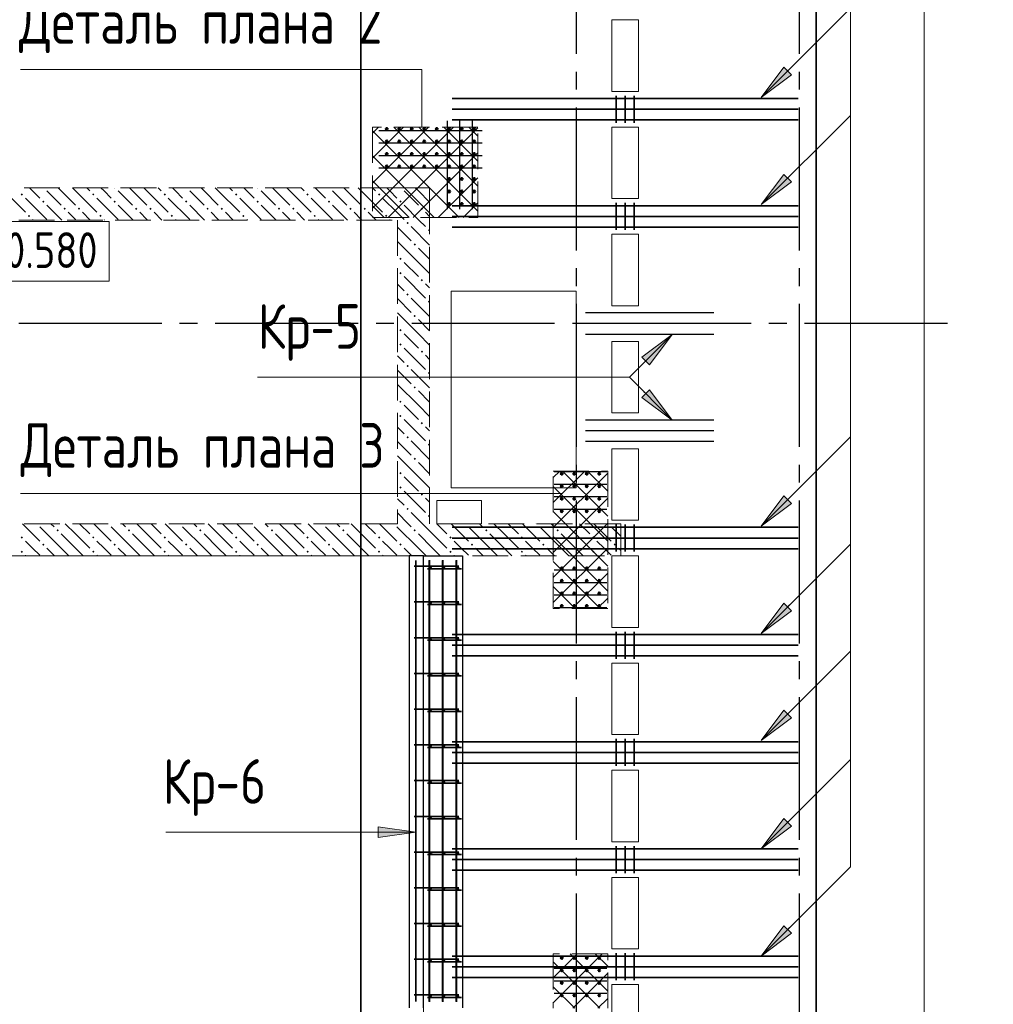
# Model space of a CAD drawing. Header units: millimetres. Extents: x 0 to 23859, y 0 to 29700.
# Tile 5 of 6: x 8465 to 13917, y 18480 to 23991. Entities that reach past the tile are written whole.
import ezdxf

# ---------------------------------------------------------------- set-up
doc = ezdxf.new("R2010")
doc.units = ezdxf.units.MM
doc.linetypes.add('______2', pattern=[270, 200, -70])
doc.linetypes.add('______5', pattern=[1100, 800, -100, 100, -100])
for name, color, linetype, lineweight, true_color in [('S1 Стержни арматуры фон', 7, '______2', 13, 0xa0a0a0), ('Вспомогательная арматура', 7, 'Continuous', 18, 0x656565), ('Поперечная арматура', 7, 'Continuous', 18, 0x5a2814), ('Поперечное армирование AW фон', 7, '______2', 13, 0xa0a0a0)]:
    doc.layers.add(name, color=color, linetype=linetype, lineweight=lineweight, true_color=true_color)
for name, color, linetype, lineweight in [('Standard', 7, 'Continuous', 25), ('Высотные отметки', 7, 'Continuous', 25), ('ЖБ Балка Вышележаща', 7, 'Continuous', 35), ('ЖБ Балка Нижележащая', 7, 'Continuous', 35), ('ЖБ Перекрытие верхний уровень', 7, 'Continuous', 35), ('ЖБ Стена верхний уровень', 7, 'Continuous', 35), ('Оси', 40, '______5', 18), ('Позиционная метка номер позиции', 7, 'Continuous', 13), ('Примечания', 7, 'Continuous', 25), ('Ребро вкладыша арматура S1', 7, 'Continuous', 25)]:
    doc.layers.add(name, color=color, linetype=linetype, lineweight=lineweight)
doc.styles.add('GOST 2.304-81', font='txt')

msp = doc.modelspace()

# ---------------------------------------------------------------- hatches: boundary and pattern name
at = {"layer": 'ЖБ Стена верхний уровень', "linetype": 'Continuous', "lineweight": 18, "transparency": 33554687}
for points in [[(8600.3, 23050), (8597, 23046.6), (8593.6, 23050)], [(9000.3, 23050), (8997, 23046.6), (8993.6, 23050)], [(9400.3, 23050), (9397, 23046.6), (9393.6, 23050)], [(9800.3, 23050), (9797, 23046.6), (9793.6, 23050)], [(10200.3, 23050), (10197, 23046.6), (10193.6, 23050)], [(10600.3, 23050), (10597, 23046.6), (10593.6, 23050)], [(8470.5, 23013.1), (8477, 23019.6), (8483.5, 23013.1), (8477, 23006.6)], [(8870.5, 23013.1), (8877, 23019.6), (8883.5, 23013.1), (8877, 23006.6)], [(9270.5, 23013.1), (9277, 23019.6), (9283.5, 23013.1), (9277, 23006.6)], [(9670.5, 23013.1), (9677, 23019.6), (9683.5, 23013.1), (9677, 23006.6)], [(10070.5, 23013.1), (10077, 23019.6), (10083.5, 23013.1), (10077, 23006.6)], [(10470.5, 23013.1), (10477, 23019.6), (10483.5, 23013.1), (10477, 23006.6)], [(8590.5, 22973.1), (8597, 22979.6), (8603.4, 22973.1), (8597, 22966.6)], [(8710.5, 22933.1), (8716.9, 22939.6), (8723.4, 22933.1), (8716.9, 22926.6)], [(8790.5, 22933.1), (8797, 22939.6), (8803.4, 22933.1), (8797, 22926.6)], [(8990.5, 22973.1), (8997, 22979.6), (9003.4, 22973.1), (8997, 22966.6)], [(9110.5, 22933.1), (9116.9, 22939.6), (9123.4, 22933.1), (9116.9, 22926.6)], [(9190.5, 22933.1), (9197, 22939.6), (9203.4, 22933.1), (9197, 22926.6)], [(9390.5, 22973.1), (9397, 22979.6), (9403.4, 22973.1), (9397, 22966.6)], [(9510.5, 22933.1), (9516.9, 22939.6), (9523.4, 22933.1), (9516.9, 22926.6)], [(9590.5, 22933.1), (9597, 22939.6), (9603.4, 22933.1), (9597, 22926.6)], [(9790.5, 22973.1), (9797, 22979.6), (9803.4, 22973.1), (9797, 22966.6)], [(9910.5, 22933.1), (9916.9, 22939.6), (9923.4, 22933.1), (9916.9, 22926.6)], [(9990.5, 22933.1), (9997, 22939.6), (10003.4, 22933.1), (9997, 22926.6)], [(10190.5, 22973.1), (10197, 22979.6), (10203.4, 22973.1), (10197, 22966.6)], [(10310.5, 22933.1), (10316.9, 22939.6), (10323.4, 22933.1), (10316.9, 22926.6)], [(10390.5, 22933.1), (10397, 22939.6), (10403.4, 22933.1), (10397, 22926.6)], [(10590.5, 22973.1), (10597, 22979.6), (10603.4, 22973.1), (10597, 22966.6)], [(10710.5, 22933.1), (10716.9, 22939.6), (10723.4, 22933.1), (10716.9, 22926.6)], [(8510.5, 22893.1), (8516.9, 22899.6), (8523.4, 22893.1), (8516.9, 22886.6)], [(8910.5, 22893.1), (8916.9, 22899.6), (8923.4, 22893.1), (8916.9, 22886.6)], [(9310.5, 22893.1), (9316.9, 22899.6), (9323.4, 22893.1), (9316.9, 22886.6)], [(9710.5, 22893.1), (9716.9, 22899.6), (9723.4, 22893.1), (9716.9, 22886.6)], [(10110.5, 22893.1), (10116.9, 22899.6), (10123.4, 22893.1), (10116.9, 22886.6)], [(10510.5, 22893.1), (10516.9, 22899.6), (10523.4, 22893.1), (10516.9, 22886.6)], [(10630.5, 22853.1), (10637, 22859.6), (10643.5, 22853.1), (10637, 22846.6)], [(10750.5, 22813.1), (10757, 22819.6), (10760, 22816.6), (10760, 22809.7), (10757, 22806.6)], [(10670.5, 22733.1), (10677, 22739.6), (10683.5, 22733.1), (10677, 22726.6)], [(10590.5, 22653.1), (10597, 22659.6), (10603.4, 22653.1), (10597, 22646.6)], [(10590.5, 22573.1), (10597, 22579.6), (10603.4, 22573.1), (10597, 22566.6)], [(10710.5, 22533.1), (10716.9, 22539.6), (10723.4, 22533.1), (10716.9, 22526.6)], [(10630.5, 22453.1), (10637, 22459.6), (10643.5, 22453.1), (10637, 22446.6)], [(10750.5, 22413.1), (10757, 22419.6), (10760, 22416.6), (10760, 22409.7), (10757, 22406.6)], [(10670.5, 22333.1), (10677, 22339.6), (10683.5, 22333.1), (10677, 22326.6)], [(10590.5, 22253.1), (10597, 22259.6), (10603.4, 22253.1), (10597, 22246.6)], [(10590.5, 22173.1), (10597, 22179.6), (10603.4, 22173.1), (10597, 22166.6)], [(10710.5, 22133.1), (10716.9, 22139.6), (10723.4, 22133.1), (10716.9, 22126.6)], [(10630.5, 22053.1), (10637, 22059.6), (10643.5, 22053.1), (10637, 22046.6)], [(10750.5, 22013.1), (10757, 22019.6), (10760, 22016.6), (10760, 22009.7), (10757, 22006.6)], [(10670.5, 21933.1), (10677, 21939.6), (10683.5, 21933.1), (10677, 21926.6)], [(10590.5, 21853.1), (10597, 21859.6), (10603.4, 21853.1), (10597, 21846.6)], [(10590.5, 21773.1), (10597, 21779.6), (10603.4, 21773.1), (10597, 21766.6)], [(10710.5, 21733.1), (10716.9, 21739.6), (10723.4, 21733.1), (10716.9, 21726.6)], [(10630.5, 21653.1), (10637, 21659.6), (10643.5, 21653.1), (10637, 21646.6)], [(10750.5, 21613.1), (10757, 21619.6), (10760, 21616.6), (10760, 21609.7), (10757, 21606.6)], [(10670.5, 21533.1), (10677, 21539.6), (10683.5, 21533.1), (10677, 21526.6)], [(10590.5, 21453.1), (10597, 21459.6), (10603.4, 21453.1), (10597, 21446.6)], [(10590.5, 21373.1), (10597, 21379.6), (10603.4, 21373.1), (10597, 21366.6)], [(10710.5, 21333.1), (10716.9, 21339.6), (10723.4, 21333.1), (10716.9, 21326.6)], [(10630.5, 21253.1), (10637, 21259.6), (10643.5, 21253.1), (10637, 21246.6)], [(10750.5, 21213.1), (10757, 21219.6), (10760, 21216.6), (10760, 21209.7), (10757, 21206.6)], [(8560.3, 21170), (8557, 21166.6), (8553.6, 21170)], [(8960.3, 21170), (8957, 21166.6), (8953.6, 21170)], [(9360.3, 21170), (9357, 21166.6), (9353.6, 21170)], [(9760.3, 21170), (9757, 21166.6), (9753.6, 21170)], [(10160.3, 21170), (10157, 21166.6), (10153.6, 21170)], [(10560.3, 21170), (10557, 21166.6), (10553.6, 21170)], [(10960.3, 21170), (10957, 21166.6), (10953.6, 21170)], [(11360.3, 21170), (11357, 21166.6), (11353.6, 21170)], [(11760.3, 21170), (11757, 21166.6), (11753.6, 21170)], [(8670.5, 21133.1), (8677, 21139.6), (8683.5, 21133.1), (8677, 21126.6)], [(9070.5, 21133.1), (9077, 21139.6), (9083.5, 21133.1), (9077, 21126.6)], [(9470.5, 21133.1), (9477, 21139.6), (9483.5, 21133.1), (9477, 21126.6)], [(9870.5, 21133.1), (9877, 21139.6), (9883.5, 21133.1), (9877, 21126.6)], [(10270.5, 21133.1), (10277, 21139.6), (10283.5, 21133.1), (10277, 21126.6)], [(10670.5, 21133.1), (10677, 21139.6), (10683.5, 21133.1), (10677, 21126.6)], [(11070.5, 21133.1), (11077, 21139.6), (11083.5, 21133.1), (11077, 21126.6)], [(11470.5, 21133.1), (11477, 21139.6), (11483.5, 21133.1), (11477, 21126.6)], [(8470.5, 21093.1), (8477, 21099.6), (8483.5, 21093.1), (8477, 21086.6)], [(8590.5, 21053.1), (8597, 21059.6), (8603.4, 21053.1), (8597, 21046.6)], [(8870.5, 21093.1), (8877, 21099.6), (8883.5, 21093.1), (8877, 21086.6)], [(8990.5, 21053.1), (8997, 21059.6), (9003.4, 21053.1), (8997, 21046.6)], [(9270.5, 21093.1), (9277, 21099.6), (9283.5, 21093.1), (9277, 21086.6)], [(9390.5, 21053.1), (9397, 21059.6), (9403.4, 21053.1), (9397, 21046.6)], [(9670.5, 21093.1), (9677, 21099.6), (9683.5, 21093.1), (9677, 21086.6)], [(9790.5, 21053.1), (9797, 21059.6), (9803.4, 21053.1), (9797, 21046.6)], [(10070.5, 21093.1), (10077, 21099.6), (10083.5, 21093.1), (10077, 21086.6)], [(10190.5, 21053.1), (10197, 21059.6), (10203.4, 21053.1), (10197, 21046.6)], [(10470.5, 21093.1), (10477, 21099.6), (10483.5, 21093.1), (10477, 21086.6)], [(10590.5, 21053.1), (10597, 21059.6), (10603.4, 21053.1), (10597, 21046.6)], [(10870.5, 21093.1), (10877, 21099.6), (10883.5, 21093.1), (10877, 21086.6)], [(10990.5, 21053.1), (10997, 21059.6), (11003.4, 21053.1), (10997, 21046.6)], [(11270.5, 21093.1), (11277, 21099.6), (11283.5, 21093.1), (11277, 21086.6)], [(11390.5, 21053.1), (11397, 21059.6), (11403.4, 21053.1), (11397, 21046.6)], [(11670.5, 21093.1), (11677, 21099.6), (11683.5, 21093.1), (11677, 21086.6)], [(11790.5, 21053.1), (11797, 21059.6), (11803.4, 21053.1), (11797, 21046.6)], [(8470.5, 21013.1), (8477, 21019.6), (8483.5, 21013.1), (8477, 21006.6)], [(8870.5, 21013.1), (8877, 21019.6), (8883.5, 21013.1), (8877, 21006.6)], [(9270.5, 21013.1), (9277, 21019.6), (9283.5, 21013.1), (9277, 21006.6)], [(9670.5, 21013.1), (9677, 21019.6), (9683.5, 21013.1), (9677, 21006.6)], [(10070.5, 21013.1), (10077, 21019.6), (10083.5, 21013.1), (10077, 21006.6)], [(10470.5, 21013.1), (10477, 21019.6), (10483.5, 21013.1), (10477, 21006.6)], [(10870.5, 21013.1), (10877, 21019.6), (10883.5, 21013.1), (10877, 21006.6)], [(11270.5, 21013.1), (11277, 21019.6), (11283.5, 21013.1), (11277, 21006.6)], [(11670.5, 21013.1), (11677, 21019.6), (11683.5, 21013.1), (11677, 21006.6)]]:
    msp.add_hatch(color=7, dxfattribs=at).paths.add_polyline_path(points, flags=16)
at = {"layer": 'Позиционная метка номер позиции', "linetype": 'Continuous', "lineweight": 13, "transparency": 33554687}
for points in [[(12786.2, 23683.3), (12616.5, 23556), (12743.8, 23725.7)], [(12786.2, 23083.3), (12616.5, 22956), (12743.8, 23125.7)], [(11949, 22102.7), (12118.7, 22230), (11991.4, 22060.3)], [(11991.4, 21919.7), (12118.7, 21750), (11949, 21877.3)], [(12786.2, 21283.3), (12616.5, 21156), (12743.8, 21325.7)], [(12786.2, 20683.3), (12616.5, 20556), (12743.8, 20725.7)], [(12786.2, 20083.3), (12616.5, 19956), (12743.8, 20125.7)], [(12786.2, 19477.3), (12616.5, 19350), (12743.8, 19519.7)], [(10473, 19472.8), (10683, 19442.8), (10473, 19412.8)], [(12786.2, 18877.3), (12616.5, 18750), (12743.8, 18919.7)]]:
    msp.add_hatch(color=7, dxfattribs=at).paths.add_polyline_path(points, flags=16)

# ---------------------------------------------------------------- linework, layer by layer
at = {"layer": 'S1 Стержни арматуры фон', "color": 7, "linetype": 'Continuous', "lineweight": 35, "transparency": 33554687}
for p, q in [((12824, 23550), (10886, 23550)), ((12823, 23550), (10887, 23550)), ((12824, 23490), (10886, 23490)), ((12823, 23490), (10887, 23490)), ((12824, 23430), (10886, 23430)), ((12823, 23430), (10887, 23430)), ((12824, 22950), (10886, 22950)), ((12823, 22950), (10887, 22950)), ((12824, 22890), (10886, 22890)), ((12823, 22890), (10887, 22890)), ((12824, 22830), (10886, 22830)), ((12823, 22830), (10887, 22830)), ((12824, 21150), (10886, 21150)), ((12823, 21150), (10887, 21150)), ((12824, 21090), (10886, 21090)), ((12823, 21090), (10887, 21090)), ((12824, 21030), (10886, 21030)), ((12823, 21030), (10887, 21030)), ((10682.9, 20964), (10682.9, 18496)), ((10683, 20964), (10683, 18496)), ((10758, 20964), (10758, 18496)), ((10760, 20966), (10760, 18494)), ((10760.1, 20966), (10760.1, 18494)), ((10833, 20964), (10833, 18496)), ((10835, 20966), (10835, 18494)), ((10835.1, 20966), (10835.1, 18494)), ((10908, 20964), (10908, 18496)), ((10910, 20966), (10910, 18494)), ((10910.1, 20966), (10910.1, 18494)), ((10673, 20932), (10923.9, 20932)), ((10748, 20918), (10939, 20918)), ((10673, 20732), (10923.9, 20732)), ((10748, 20718), (10939, 20718)), ((10673, 20532), (10923.9, 20532)), ((10748, 20518), (10939, 20518)), ((12824, 20550), (10886, 20550)), ((12823, 20550), (10887, 20550)), ((12824, 20490), (10886, 20490)), ((12823, 20490), (10887, 20490)), ((12824, 20430), (10886, 20430)), ((12823, 20430), (10887, 20430)), ((10673, 20332), (10923.9, 20332)), ((10748, 20318), (10939, 20318)), ((10673, 20132), (10923.9, 20132)), ((10748, 20118), (10939, 20118)), ((10673, 19932), (10923.9, 19932)), ((10748, 19918), (10939, 19918)), ((12824, 19950), (10886, 19950)), ((12823, 19950), (10887, 19950)), ((12824, 19890), (10886, 19890)), ((12823, 19890), (10887, 19890)), ((12824, 19830), (10886, 19830)), ((12823, 19830), (10887, 19830)), ((10673, 19732), (10923.9, 19732)), ((10748, 19718), (10939, 19718)), ((10673, 19532), (10923.9, 19532)), ((10748, 19518), (10939, 19518)), ((12824, 19350), (10886, 19350)), ((12823, 19350), (10887, 19350)), ((10673, 19332), (10923.9, 19332)), ((10748, 19318), (10939, 19318)), ((12824, 19290), (10886, 19290)), ((12823, 19290), (10887, 19290)), ((12824, 19230), (10886, 19230)), ((12823, 19230), (10887, 19230)), ((10673, 19132), (10923.9, 19132)), ((10748, 19118), (10939, 19118)), ((10673, 18932), (10923.9, 18932)), ((10748, 18918), (10939, 18918)), ((12824, 18750), (10886, 18750)), ((12823, 18750), (10887, 18750)), ((10673, 18732), (10923.9, 18732)), ((10748, 18718), (10939, 18718)), ((12824, 18690), (10886, 18690)), ((12823, 18690), (10887, 18690)), ((12824, 18630), (10886, 18630)), ((12823, 18630), (10887, 18630)), ((10673, 18532), (10923.9, 18532)), ((10748, 18518), (10939, 18518))]:
    msp.add_line(p, q, dxfattribs=at)
at = {"layer": 'S1 Стержни арматуры фон', "color": 180, "linetype": 'Continuous', "lineweight": 50, "transparency": 33554687}
for centre in [(10767, 20925), (10842, 20925), (10917, 20925), (10767, 20725), (10842, 20725), (10917, 20725), (10767, 20525), (10842, 20525), (10917, 20525), (10767, 20325), (10842, 20325), (10917, 20325), (10767, 20125), (10842, 20125), (10917, 20125), (10767, 19925), (10842, 19925), (10917, 19925), (10767, 19725), (10842, 19725), (10917, 19725), (10767, 19525), (10842, 19525), (10917, 19525), (10767, 19325), (10842, 19325), (10917, 19325), (10767, 19125), (10842, 19125), (10917, 19125), (10767, 18925), (10842, 18925), (10917, 18925), (10767, 18725), (10842, 18725), (10917, 18725), (10767, 18525), (10842, 18525), (10917, 18525)]:
    msp.add_circle(centre, 3, dxfattribs=at)
at = {"layer": 'Standard', "color": 7, "linetype": 'Continuous', "lineweight": 25, "transparency": 33554687}
for p, q in [((10645, 20990), (10645, 18460)), ((10725, 20990), (10645, 20990)), ((10725, 18460), (10725, 20990)), ((10725, 20990), (10945, 20990)), ((10945, 20990), (10945, 18460))]:
    msp.add_line(p, q, dxfattribs=at)
at = {"layer": 'Standard', "color": 254, "linetype": 'Continuous', "lineweight": 35, "true_color": 0xc4c4ff, "transparency": 33554687}
msp.add_lwpolyline([(10375, 18360), (12924, 18360), (12924, 26150), (10375, 26150), (10375, 18360)], dxfattribs=at)
at = {"layer": 'Вспомогательная арматура', "color": 7, "linetype": 'Continuous', "lineweight": 25, "transparency": 33554687}
for p, q in [((10860, 22930), (10860, 23425)), ((10930, 22930), (10930, 23425)), ((11000, 22930), (11000, 23425)), ((11055, 23370), (10475, 23370)), ((11055, 23300), (10475, 23300)), ((11055, 23230), (10475, 23230)), ((11055, 23160), (10475, 23160)), ((11752.2, 21460), (11457.2, 21460)), ((11752.2, 21390), (11457.2, 21390)), ((11752.2, 21320), (11457.2, 21320)), ((11752.2, 21250), (11457.2, 21250)), ((11752.2, 20910), (11457.2, 20910)), ((11752.2, 20840), (11457.2, 20840)), ((11752.2, 20770), (11457.2, 20770)), ((11752.2, 20700), (11457.2, 20700)), ((11752.2, 18750), (11457.2, 18750)), ((11752.2, 18680), (11457.2, 18680)), ((11752.2, 18610), (11457.2, 18610)), ((11752.2, 18540), (11457.2, 18540))]:
    msp.add_line(p, q, dxfattribs=at)
at = {"layer": 'Высотные отметки', "color": 7, "linetype": 'Continuous', "lineweight": 18, "transparency": 33554687}
msp.add_lwpolyline([(8114.2, 22528.2), (8965.3, 22528.2), (8965.3, 22861.5), (8114.2, 22861.5), (8114.2, 22528.2)], dxfattribs=at)
at = {"layer": 'ЖБ Балка Вышележаща', "color": 7, "linetype": 'Continuous', "lineweight": 18, "transparency": 33554687}
for p, q in [((10725, 20990), (10645, 20990)), ((10645, 20990), (10645, 18460))]:
    msp.add_line(p, q, dxfattribs=at)
at = {"layer": 'ЖБ Балка Нижележащая', "color": 251, "linetype": '______2', "lineweight": 18, "true_color": 0x656565, "transparency": 33554687}
for p, q in [((10945, 20990), (10725, 20990)), ((10945, 18460), (10945, 20990))]:
    msp.add_line(p, q, dxfattribs=at)
at = {"layer": 'ЖБ Перекрытие верхний уровень', "color": 7, "linetype": 'Continuous', "lineweight": 18, "transparency": 33554687}
for p, q in [((13530, 17950), (13530, 26630)), ((11780, 23990), (11930, 23990)), ((11780, 23590), (11780, 23990)), ((11930, 23990), (11930, 23590)), ((11930, 23590), (11780, 23590)), ((11780, 22990), (11780, 23390)), ((11780, 23390), (11930, 23390)), ((11930, 23390), (11930, 22990)), ((11930, 22990), (11780, 22990)), ((11780, 22790), (11930, 22790)), ((11780, 22390), (11780, 22790)), ((11930, 22790), (11930, 22390)), ((11580, 22471.6), (10880, 22471.6)), ((10880, 22471.6), (10880, 21371.6)), ((11580, 21371.6), (11580, 22471.6)), ((11930, 22390), (11780, 22390)), ((11780, 21790), (11780, 22190)), ((11780, 22190), (11930, 22190)), ((11930, 22190), (11930, 21790)), ((11930, 21790), (11780, 21790)), ((11780, 21590), (11930, 21590)), ((11780, 21190), (11780, 21590)), ((11930, 21590), (11930, 21190)), ((10880, 21371.6), (11580, 21371.6)), ((11050, 21300), (10800, 21300)), ((10800, 21300), (10800, 21170)), ((11050, 21170), (11050, 21300)), ((10800, 21170), (11050, 21170)), ((11930, 21190), (11780, 21190)), ((6000, 20990), (10725, 20990)), ((10725, 20990), (10725, 18280)), ((11780, 20590), (11780, 20990)), ((11780, 20990), (11930, 20990)), ((11930, 20990), (11930, 20590)), ((11930, 20590), (11780, 20590)), ((11780, 20390), (11930, 20390)), ((11780, 19990), (11780, 20390)), ((11930, 20390), (11930, 19990)), ((11930, 19990), (11780, 19990)), ((11780, 19390), (11780, 19790)), ((11780, 19790), (11930, 19790)), ((11930, 19790), (11930, 19390)), ((11930, 19390), (11780, 19390)), ((11780, 19190), (11930, 19190)), ((11780, 18790), (11780, 19190)), ((11930, 19190), (11930, 18790)), ((11930, 18790), (11780, 18790)), ((11780, 18280), (11780, 18590)), ((11780, 18590), (11930, 18590)), ((11930, 18590), (11930, 17950))]:
    msp.add_line(p, q, dxfattribs=at)
at = {"layer": 'ЖБ Стена верхний уровень', "color": 251, "linetype": '______2', "lineweight": 13, "true_color": 0x656565, "transparency": 33554687}
for p, q in [((10580, 23050), (6180, 23050)), ((10760, 23050), (10580, 23050)), ((10760, 22870), (10760, 23050)), ((7920, 22870), (10580, 22870)), ((10580, 22870), (10580, 21170)), ((10760, 21170), (10760, 22870)), ((10580, 21170), (7920, 21170)), ((11830, 21170), (10760, 21170)), ((11830, 20990), (11830, 21170)), ((6680, 20990), (11830, 20990))]:
    msp.add_line(p, q, dxfattribs=at)
at = {"layer": 'ЖБ Стена верхний уровень', "color": 9, "linetype": 'Continuous', "lineweight": 18, "true_color": 0xc7c7c7, "transparency": 33554687}
for p, q in [((8537, 23033.1), (8520.1, 23050)), ((8697, 23033.1), (8680.1, 23050)), ((8760.1, 23050), (8777, 23033.1)), ((8840.1, 23050), (8857, 23033.1)), ((8937, 23033.1), (8920.1, 23050)), ((9097, 23033.1), (9080.1, 23050)), ((9160.1, 23050), (9177, 23033.1)), ((9240.1, 23050), (9257, 23033.1)), ((9337, 23033.1), (9320.1, 23050)), ((9497, 23033.1), (9480.1, 23050)), ((9560.1, 23050), (9577, 23033.1)), ((9640.1, 23050), (9657, 23033.1)), ((9737, 23033.1), (9720.1, 23050)), ((9897, 23033.1), (9880.1, 23050)), ((9960.1, 23050), (9977, 23033.1)), ((10040.1, 23050), (10057, 23033.1)), ((10137, 23033.1), (10120.1, 23050)), ((10297, 23033.1), (10280.1, 23050)), ((10360.1, 23050), (10377, 23033.1)), ((10440.1, 23050), (10457, 23033.1)), ((10537, 23033.1), (10520.1, 23050)), ((10697, 23033.1), (10680.1, 23050)), ((8377, 23033.1), (8497, 22913.1)), ((8497, 22993.1), (8616.9, 22873.1)), ((8577, 22993.1), (8537, 23033.1)), ((8616.9, 23033.1), (8697, 22953.1)), ((8697, 23033.1), (8777, 22953.1)), ((8777, 23033.1), (8897, 22913.1)), ((8897, 22993.1), (9016.9, 22873.1)), ((8977, 22993.1), (8937, 23033.1)), ((9016.9, 23033.1), (9097, 22953.1)), ((9097, 23033.1), (9177, 22953.1)), ((9177, 23033.1), (9297, 22913.1)), ((9297, 22993.1), (9416.9, 22873.1)), ((9377, 22993.1), (9337, 23033.1)), ((9416.9, 23033.1), (9497, 22953.1)), ((9497, 23033.1), (9577, 22953.1)), ((9577, 23033.1), (9697, 22913.1)), ((9697, 22993.1), (9816.9, 22873.1)), ((9777, 22993.1), (9737, 23033.1)), ((9816.9, 23033.1), (9897, 22953.1)), ((9897, 23033.1), (9977, 22953.1)), ((9977, 23033.1), (10097, 22913.1)), ((10097, 22993.1), (10216.9, 22873.1)), ((10177, 22993.1), (10137, 23033.1)), ((10216.9, 23033.1), (10297, 22953.1)), ((10297, 23033.1), (10377, 22953.1)), ((10377, 23033.1), (10497, 22913.1)), ((10497, 22993.1), (10580, 22910.1)), ((10577, 22993.1), (10537, 23033.1)), ((10616.9, 23033.1), (10697, 22953.1)), ((10697, 23033.1), (10760, 22970.1)), ((8616.9, 22953.1), (8700.1, 22870)), ((9016.9, 22953.1), (9100.1, 22870)), ((9416.9, 22953.1), (9500.1, 22870)), ((9816.9, 22953.1), (9900.1, 22870)), ((10216.9, 22953.1), (10300.1, 22870)), ((10616.9, 22953.1), (10700.1, 22870)), ((8537, 22873.1), (8540.1, 22870)), ((8777, 22873.1), (8737, 22913.1)), ((8780.1, 22870), (8777, 22873.1)), ((8816.9, 22913.1), (8860.1, 22870)), ((8937, 22873.1), (8940.1, 22870)), ((9177, 22873.1), (9137, 22913.1)), ((9180.1, 22870), (9177, 22873.1)), ((9216.9, 22913.1), (9260.1, 22870)), ((9337, 22873.1), (9340.1, 22870)), ((9577, 22873.1), (9537, 22913.1)), ((9580.1, 22870), (9577, 22873.1)), ((9616.9, 22913.1), (9660.1, 22870)), ((9737, 22873.1), (9740.1, 22870)), ((9977, 22873.1), (9937, 22913.1)), ((9980.1, 22870), (9977, 22873.1)), ((10016.9, 22913.1), (10060.1, 22870)), ((10137, 22873.1), (10140.1, 22870)), ((10377, 22873.1), (10337, 22913.1)), ((10380.1, 22870), (10377, 22873.1)), ((10416.9, 22913.1), (10460.1, 22870)), ((10537, 22873.1), (10540.1, 22870)), ((10580, 22910.1), (10616.9, 22873.1)), ((10760, 22890.1), (10737, 22913.1)), ((10580, 22830.1), (10657, 22753.1)), ((10760, 22730.1), (10657, 22833.1)), ((10700.1, 22870), (10737, 22833.1)), ((10697, 22633.1), (10580, 22750.1)), ((10697, 22713.1), (10760, 22650.1)), ((10616.9, 22633.1), (10697, 22553.1)), ((10697, 22633.1), (10760, 22570.1)), ((10616.9, 22553.1), (10737, 22433.1)), ((10580, 22510.1), (10616.9, 22473.1)), ((10760, 22490.1), (10737, 22513.1)), ((10760, 22330.1), (10657, 22433.1)), ((10580, 22430.1), (10657, 22353.1)), ((10697, 22233.1), (10580, 22350.1)), ((10697, 22313.1), (10760, 22250.1)), ((10616.9, 22233.1), (10697, 22153.1)), ((10697, 22233.1), (10760, 22170.1)), ((10580, 22110.1), (10616.9, 22073.1)), ((10616.9, 22153.1), (10737, 22033.1)), ((10760, 22090.1), (10737, 22113.1)), ((10580, 22030.1), (10657, 21953.1)), ((10760, 21930.1), (10657, 22033.1)), ((10697, 21833.1), (10580, 21950.1)), ((10697, 21913.1), (10760, 21850.1)), ((10616.9, 21833.1), (10697, 21753.1)), ((10697, 21833.1), (10760, 21770.1)), ((10616.9, 21753.1), (10737, 21633.1)), ((10580, 21710.1), (10616.9, 21673.1)), ((10760, 21690.1), (10737, 21713.1)), ((10580, 21630.1), (10657, 21553.1)), ((10760, 21530.1), (10657, 21633.1)), ((10697, 21433.1), (10580, 21550.1)), ((10697, 21513.1), (10760, 21450.1)), ((10616.9, 21433.1), (10697, 21353.1)), ((10697, 21433.1), (10760, 21370.1)), ((10616.9, 21353.1), (10737, 21233.1)), ((10580, 21310.1), (10616.9, 21273.1)), ((10760, 21290.1), (10737, 21313.1)), ((10580, 21230.1), (10640.1, 21170)), ((10720.1, 21170), (10657, 21233.1)), ((8480.1, 21170), (8577, 21073.1)), ((8640.1, 21170), (8657, 21153.1)), ((8777, 21113.1), (8720.1, 21170)), ((8800.1, 21170), (8857, 21113.1)), ((8880.1, 21170), (8977, 21073.1)), ((9040.1, 21170), (9057, 21153.1)), ((9177, 21113.1), (9120.1, 21170)), ((9200.1, 21170), (9257, 21113.1)), ((9280.1, 21170), (9377, 21073.1)), ((9440.1, 21170), (9457, 21153.1)), ((9577, 21113.1), (9520.1, 21170)), ((9600.1, 21170), (9657, 21113.1)), ((9680.1, 21170), (9777, 21073.1)), ((9840.1, 21170), (9857, 21153.1)), ((9977, 21113.1), (9920.1, 21170)), ((10000.1, 21170), (10057, 21113.1)), ((10080.1, 21170), (10177, 21073.1)), ((10240.1, 21170), (10257, 21153.1)), ((10377, 21113.1), (10320.1, 21170)), ((10400.1, 21170), (10457, 21113.1)), ((10480.1, 21170), (10577, 21073.1)), ((10640.1, 21170), (10657, 21153.1)), ((10777, 21113.1), (10720.1, 21170)), ((10800.1, 21170), (10857, 21113.1)), ((10880.1, 21170), (10977, 21073.1)), ((11040.1, 21170), (11057, 21153.1)), ((11177, 21113.1), (11120.1, 21170)), ((11200.1, 21170), (11257, 21113.1)), ((11280.1, 21170), (11377, 21073.1)), ((11440.1, 21170), (11457, 21153.1)), ((11577, 21113.1), (11520.1, 21170)), ((11600.1, 21170), (11657, 21113.1)), ((11680.1, 21170), (11777, 21073.1)), ((8697, 21033.1), (8577, 21153.1)), ((8697, 21113.1), (8777, 21033.1)), ((8777, 21113.1), (8857, 21033.1)), ((9097, 21033.1), (8977, 21153.1)), ((9097, 21113.1), (9177, 21033.1)), ((9177, 21113.1), (9257, 21033.1)), ((9497, 21033.1), (9377, 21153.1)), ((9497, 21113.1), (9577, 21033.1)), ((9577, 21113.1), (9657, 21033.1)), ((9897, 21033.1), (9777, 21153.1)), ((9897, 21113.1), (9977, 21033.1)), ((9977, 21113.1), (10057, 21033.1)), ((10297, 21033.1), (10177, 21153.1)), ((10297, 21113.1), (10377, 21033.1)), ((10377, 21113.1), (10457, 21033.1)), ((10697, 21033.1), (10577, 21153.1)), ((10697, 21113.1), (10777, 21033.1)), ((10777, 21113.1), (10857, 21033.1)), ((11097, 21033.1), (10977, 21153.1)), ((11097, 21113.1), (11177, 21033.1)), ((11177, 21113.1), (11257, 21033.1)), ((11497, 21033.1), (11377, 21153.1)), ((11497, 21113.1), (11577, 21033.1)), ((11577, 21113.1), (11657, 21033.1)), ((11830, 21100.1), (11777, 21153.1)), ((8537, 21033.1), (8497, 21073.1)), ((8937, 21033.1), (8897, 21073.1)), ((9337, 21033.1), (9297, 21073.1)), ((9737, 21033.1), (9697, 21073.1)), ((10137, 21033.1), (10097, 21073.1)), ((10537, 21033.1), (10497, 21073.1)), ((10937, 21033.1), (10897, 21073.1)), ((11337, 21033.1), (11297, 21073.1)), ((11737, 21033.1), (11697, 21073.1)), ((8577, 20993.1), (8537, 21033.1)), ((8616.9, 21033.1), (8660.1, 20990)), ((8697, 21033.1), (8740.1, 20990)), ((8777, 21033.1), (8820.1, 20990)), ((8977, 20993.1), (8937, 21033.1)), ((9016.9, 21033.1), (9060.1, 20990)), ((9097, 21033.1), (9140.1, 20990)), ((9177, 21033.1), (9220.1, 20990)), ((9377, 20993.1), (9337, 21033.1)), ((9416.9, 21033.1), (9460.1, 20990)), ((9497, 21033.1), (9540.1, 20990)), ((9577, 21033.1), (9620.1, 20990)), ((9777, 20993.1), (9737, 21033.1)), ((9816.9, 21033.1), (9860.1, 20990)), ((9897, 21033.1), (9940.1, 20990)), ((9977, 21033.1), (10020.1, 20990)), ((10177, 20993.1), (10137, 21033.1)), ((10216.9, 21033.1), (10260.1, 20990)), ((10297, 21033.1), (10340.1, 20990)), ((10377, 21033.1), (10420.1, 20990)), ((10577, 20993.1), (10537, 21033.1)), ((10616.9, 21033.1), (10660.1, 20990)), ((10697, 21033.1), (10740.1, 20990)), ((10777, 21033.1), (10820.1, 20990)), ((10977, 20993.1), (10937, 21033.1)), ((11016.9, 21033.1), (11060.1, 20990)), ((11097, 21033.1), (11140.1, 20990)), ((11177, 21033.1), (11220.1, 20990)), ((11377, 20993.1), (11337, 21033.1)), ((11416.9, 21033.1), (11460.1, 20990)), ((11497, 21033.1), (11540.1, 20990)), ((11577, 21033.1), (11620.1, 20990)), ((11777, 20993.1), (11737, 21033.1)), ((11816.9, 21033.1), (11830, 21020.1)), ((8497, 20993.1), (8500.1, 20990)), ((8897, 20993.1), (8900.1, 20990)), ((9297, 20993.1), (9300.1, 20990)), ((9697, 20993.1), (9700.1, 20990)), ((10097, 20993.1), (10100.1, 20990)), ((10497, 20993.1), (10500.1, 20990)), ((10897, 20993.1), (10900.1, 20990)), ((11297, 20993.1), (11300.1, 20990)), ((11697, 20993.1), (11700.1, 20990))]:
    msp.add_line(p, q, dxfattribs=at)
at = {"layer": 'Оси', "color": 8, "linetype": '______5', "lineweight": -3, "transparency": 33554687}
for p, q in [((11580, 26800), (11580, 16180)), ((12830, 26800), (12830, 16180)), ((13660, 22290), (4100, 22290))]:
    msp.add_line(p, q, dxfattribs=at)
at = {"layer": 'Позиционная метка номер позиции', "color": 7, "linetype": 'Continuous', "lineweight": 13, "transparency": 33554687}
for p, q in [((12616.5, 23556), (13116.5, 24056)), ((12616.5, 23556), (12743.8, 23725.7)), ((12743.8, 23725.7), (12786.2, 23683.3)), ((12765, 23704.5), (12775.6, 23715.1)), ((12786.2, 23683.3), (12616.5, 23556)), ((12616.5, 23556), (12616.5, 23556)), ((12616.5, 23556), (12616.5, 23556)), ((12616.5, 23556), (12616.5, 23556)), ((12616.5, 22956), (13116.5, 23456)), ((12616.5, 22956), (12743.8, 23125.7)), ((12743.8, 23125.7), (12786.2, 23083.3)), ((12765, 23104.5), (12775.6, 23115.1)), ((12786.2, 23083.3), (12616.5, 22956)), ((12616.5, 22956), (12616.5, 22956)), ((12616.5, 22956), (12616.5, 22956)), ((12616.5, 22956), (12616.5, 22956)), ((11949, 22102.7), (12118.7, 22230)), ((12118.7, 22230), (11991.4, 22060.3)), ((12118.7, 22230), (12118.7, 22230)), ((12118.7, 22230), (12118.7, 22230)), ((12118.7, 22230), (12118.7, 22230)), ((11991.4, 22060.3), (11949, 22102.7)), ((11970.2, 22081.5), (11959.6, 22070.9)), ((11949, 21877.3), (11991.4, 21919.7)), ((11970.2, 21898.5), (11959.6, 21909.1)), ((11991.4, 21919.7), (12118.7, 21750)), ((12118.7, 21750), (11949, 21877.3)), ((12118.7, 21750), (12118.7, 21750)), ((12118.7, 21750), (12118.7, 21750)), ((12118.7, 21750), (12118.7, 21750)), ((12616.5, 21156), (13116.5, 21656)), ((12616.5, 21156), (12743.8, 21325.7)), ((12786.2, 21283.3), (12616.5, 21156)), ((12743.8, 21325.7), (12786.2, 21283.3)), ((12765, 21304.5), (12775.6, 21315.1)), ((12616.5, 21156), (12616.5, 21156)), ((12616.5, 21156), (12616.5, 21156)), ((12616.5, 21156), (12616.5, 21156)), ((12616.5, 20556), (13116.5, 21056)), ((12616.5, 20556), (12743.8, 20725.7)), ((12743.8, 20725.7), (12786.2, 20683.3)), ((12786.2, 20683.3), (12616.5, 20556)), ((12765, 20704.5), (12775.6, 20715.1)), ((12616.5, 20556), (12616.5, 20556)), ((12616.5, 20556), (12616.5, 20556)), ((12616.5, 20556), (12616.5, 20556)), ((12616.5, 19956), (13116.5, 20456)), ((12616.5, 19956), (12743.8, 20125.7)), ((12743.8, 20125.7), (12786.2, 20083.3)), ((12786.2, 20083.3), (12616.5, 19956)), ((12765, 20104.5), (12775.6, 20115.1)), ((12616.5, 19956), (12616.5, 19956)), ((12616.5, 19956), (12616.5, 19956)), ((12616.5, 19956), (12616.5, 19956)), ((12616.5, 19350), (13116.5, 19850)), ((12616.5, 19350), (12743.8, 19519.7)), ((12743.8, 19519.7), (12786.2, 19477.3)), ((10473, 19412.8), (10473, 19472.8)), ((10473, 19472.8), (10683, 19442.8)), ((12786.2, 19477.3), (12616.5, 19350)), ((12765, 19498.5), (12775.6, 19509.1)), ((10683, 19442.8), (9283, 19442.8)), ((10473, 19442.8), (10458, 19442.8)), ((10683, 19442.8), (10473, 19412.8)), ((10683, 19442.8), (10683, 19442.8)), ((10683, 19442.8), (10683, 19442.8)), ((10683, 19442.8), (10683, 19442.8)), ((12616.5, 19350), (12616.5, 19350)), ((12616.5, 19350), (12616.5, 19350)), ((12616.5, 19350), (12616.5, 19350)), ((12616.5, 18750), (12743.8, 18919.7)), ((12743.8, 18919.7), (12786.2, 18877.3)), ((12765, 18898.5), (12775.6, 18909.1)), ((12786.2, 18877.3), (12616.5, 18750)), ((12616.5, 18750), (12616.5, 18750)), ((12616.5, 18750), (12616.5, 18750)), ((12616.5, 18750), (12616.5, 18750))]:
    msp.add_line(p, q, dxfattribs=at)
for points in [[(12616.5, 18750), (13116.5, 19250), (13116.5, 26902.3), (13916.5, 26902.3)], [(12118.7, 22230), (11878.7, 21990), (9797.2, 21990)], [(12118.7, 21750), (11878.7, 21990), (9797.2, 21990)]]:
    msp.add_lwpolyline(points, dxfattribs=at)
at = {"layer": 'Поперечная арматура', "color": 7, "linetype": 'Continuous', "lineweight": 50, "transparency": 33554687}
for centre in [(10520, 23380), (10590, 23380), (10660, 23380), (10730, 23380), (10800, 23380), (10870, 23380), (10940, 23380), (11010, 23380), (10520, 23310), (10590, 23310), (10660, 23310), (10730, 23310), (10800, 23310), (10870, 23310), (10940, 23310), (11010, 23310), (10520, 23240), (10590, 23240), (10660, 23240), (10730, 23240), (10800, 23240), (10870, 23240), (10940, 23240), (11010, 23240), (10520, 23170), (10590, 23170), (10660, 23170), (10730, 23170), (10800, 23170), (10870, 23170), (10940, 23170), (11010, 23170), (10870, 23100), (10940, 23100), (11010, 23100), (10870, 23030), (10940, 23030), (11010, 23030), (10870, 22960), (10940, 22960), (11010, 22960), (11500, 21450), (11570, 21450), (11640, 21450), (11710, 21450), (11500, 21380), (11570, 21380), (11640, 21380), (11710, 21380), (11500, 21310), (11570, 21310), (11640, 21310), (11710, 21310), (11500, 21240), (11570, 21240), (11640, 21240), (11710, 21240), (11500, 20920), (11570, 20920), (11640, 20920), (11710, 20920), (11500, 20850), (11570, 20850), (11640, 20850), (11710, 20850), (11500, 20780), (11570, 20780), (11640, 20780), (11710, 20780), (11500, 20710), (11570, 20710), (11640, 20710), (11710, 20710), (11500, 18740), (11570, 18740), (11640, 18740), (11710, 18740), (11500, 18670), (11570, 18670), (11640, 18670), (11710, 18670), (11500, 18600), (11570, 18600), (11640, 18600), (11710, 18600), (11500, 18530), (11570, 18530), (11640, 18530), (11710, 18530)]:
    msp.add_circle(centre, 5, dxfattribs=at)
at = {"layer": 'Поперечное армирование AW фон', "color": 7, "linetype": 'Continuous', "lineweight": 35, "transparency": 33554687}
for p, q in [((11805, 23565.5), (11805, 23414.5)), ((11855, 23565.5), (11855, 23414.5)), ((11905, 23565.5), (11905, 23414.5)), ((11805, 22965.5), (11805, 22814.5)), ((11855, 22965.5), (11855, 22814.5)), ((11905, 22965.5), (11905, 22814.5)), ((11805, 21165.5), (11805, 21014.5)), ((11855, 21165.5), (11855, 21014.5)), ((11905, 21165.5), (11905, 21014.5)), ((11805, 20565.5), (11805, 20414.5)), ((11855, 20565.5), (11855, 20414.5)), ((11905, 20565.5), (11905, 20414.5)), ((11805, 19965.5), (11805, 19814.5)), ((11855, 19965.5), (11855, 19814.5)), ((11905, 19965.5), (11905, 19814.5)), ((11805, 19365.5), (11805, 19214.5)), ((11855, 19365.5), (11855, 19214.5)), ((11905, 19365.5), (11905, 19214.5)), ((11805, 18765.5), (11805, 18614.5)), ((11855, 18765.5), (11855, 18614.5)), ((11905, 18765.5), (11905, 18614.5))]:
    msp.add_line(p, q, dxfattribs=at)
at = {"layer": 'Примечания', "color": 252, "linetype": 'Continuous', "lineweight": 13, "true_color": 0x8f8f8f, "transparency": 33554687}
for p, q in [((10440, 23356.2), (10473.8, 23390)), ((10440, 23216.2), (10613.8, 23390)), ((10440, 23076.2), (10753.8, 23390)), ((10440, 22936.2), (10893.8, 23390)), ((10440, 23370.1), (10925.1, 22885)), ((10528.8, 22885), (11030, 23386.2)), ((10560.1, 23390), (11030, 22920.1)), ((10700.1, 23390), (11030, 23060.1)), ((10840.1, 23390), (11030, 23200.1)), ((10980.1, 23390), (11030, 23340.1)), ((10440, 23230.1), (10785.1, 22885)), ((10668.8, 22885), (11030, 23246.2)), ((10808.8, 22885), (11030, 23106.2)), ((10440, 23090.1), (10645.1, 22885)), ((10440, 22950.1), (10505.1, 22885)), ((10948.8, 22885), (11030, 22966.1)), ((11452.2, 21428.3), (11488.8, 21465)), ((11452.2, 21288.3), (11628.8, 21465)), ((11452.2, 21148.3), (11757.2, 21453.3)), ((11505.1, 21465), (11757.2, 21212.9)), ((11645.1, 21465), (11757.2, 21352.9)), ((11452.2, 21377.9), (11757.2, 21072.9)), ((11452.2, 21008.3), (11757.2, 21313.3)), ((11452.2, 21237.9), (11757.2, 20932.9)), ((11452.2, 20868.3), (11757.2, 21173.3)), ((11452.2, 21097.9), (11757.2, 20792.9)), ((11452.2, 20728.3), (11757.2, 21033.3)), ((11452.2, 20957.9), (11715.1, 20695)), ((11558.8, 20695), (11757.2, 20893.3)), ((11452.2, 20817.9), (11575.1, 20695)), ((11698.8, 20695), (11757.2, 20753.3)), ((11452.2, 18628.3), (11586.3, 18762.5)), ((11452.2, 18488.3), (11726.3, 18762.5)), ((11547.6, 18762.5), (11757.2, 18552.9)), ((11687.6, 18762.5), (11757.2, 18692.9)), ((11452.2, 18717.9), (11712.6, 18457.5)), ((11561.3, 18457.5), (11757.2, 18653.3)), ((11452.2, 18577.9), (11572.6, 18457.5)), ((11701.3, 18457.5), (11757.2, 18513.3))]:
    msp.add_line(p, q, dxfattribs=at)
at = {"layer": 'Примечания', "color": 7, "linetype": '______2', "lineweight": 13, "transparency": 33554687}
for p, q in [((11030, 23390), (10440, 23390)), ((10440, 23390), (10440, 22885)), ((11030, 22885), (11030, 23390)), ((10440, 22885), (11030, 22885)), ((11452.2, 20695), (11452.2, 21465)), ((11452.2, 21465), (11757.2, 21465)), ((11757.2, 21465), (11757.2, 20695)), ((11757.2, 20695), (11452.2, 20695)), ((11452.2, 18762.5), (11452.2, 18457.5)), ((11757.2, 18762.5), (11452.2, 18762.5)), ((11757.2, 18457.5), (11757.2, 18762.5))]:
    msp.add_line(p, q, dxfattribs=at)
at = {"layer": 'Примечания', "color": 7, "linetype": 'Continuous', "lineweight": 13, "transparency": 33554687}
msp.add_line((8469.5, 21340.1), (11500, 21340.1), dxfattribs=at)
msp.add_lwpolyline([(8469.5, 23713.1), (10716.7, 23713.1), (10716.7, 23390)], dxfattribs=at)
at = {"layer": 'Ребро вкладыша арматура S1', "color": 7, "linetype": 'Continuous', "lineweight": 25, "transparency": 33554687}
for p, q in [((12352.3, 22350), (11632.3, 22350)), ((12352.3, 22290), (11632.3, 22290)), ((12352.3, 22230), (11632.3, 22230)), ((12352.3, 21750), (11632.3, 21750)), ((12352.3, 21690), (11632.3, 21690)), ((12352.3, 21630), (11632.3, 21630))]:
    msp.add_line(p, q, dxfattribs=at)

# ---------------------------------------------------------------- texts
at = {"layer": 'Standard', "color": 7, "linetype": 'Continuous', "lineweight": 25, "transparency": 33554687, "char_height": 250, "attachment_point": 7, "style": 'GOST 2.304-81'}
for s, insert, width in [('Кр-5', (9797.2, 22081.6), 711.255), ('Кр-6', (9266.3, 19534.5), 728.955)]:
    msp.add_mtext(s, dxfattribs=dict(at, insert=insert, width=width))
at = {"layer": 'Высотные отметки', "color": 7, "linetype": 'Continuous', "lineweight": 18, "transparency": 33554687, "insert": (8148.2, 22601.5), "char_height": 200, "width": 884.914, "attachment_point": 7, "style": 'GOST 2.304-81'}
msp.add_mtext('\\W1.02;+40.580', dxfattribs=at)
at = {"layer": 'Примечания', "color": 7, "linetype": 'Continuous', "lineweight": 25, "transparency": 33554687, "char_height": 250, "attachment_point": 7, "style": 'GOST 2.304-81'}
for s, insert, width in [('Деталь\\~плана\\~2', (8461.2, 23804.8), 2150.146), ('Деталь\\~плана\\~3', (8469.5, 21431.7), 2132.452)]:
    msp.add_mtext(s, dxfattribs=dict(at, insert=insert, width=width))

doc.saveas('drawing.dxf')
